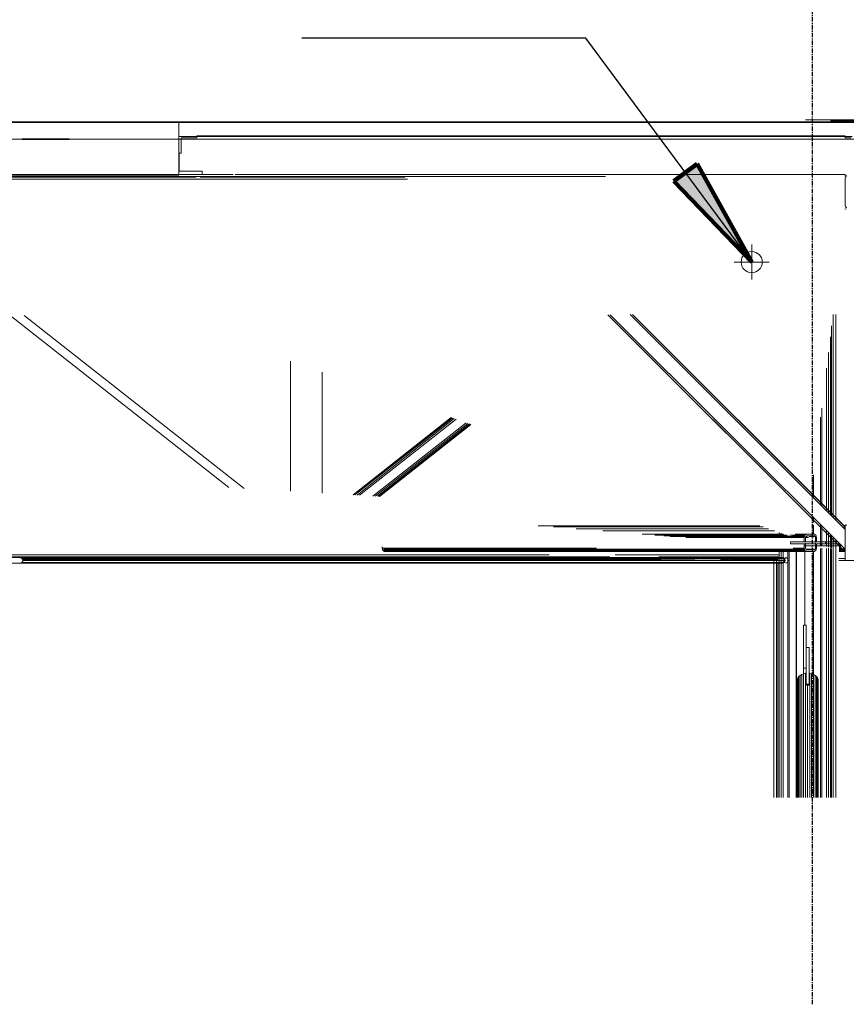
# Model space of a CAD drawing. Header units: millimetres. Extents: x 101535 to 192135, y -3968 to 17259.
# Tile 59 of 92: x 143523 to 145877, y 11535 to 14341. Entities that reach past the tile are written whole.
import ezdxf

# ---------------------------------------------------------------- set-up
doc = ezdxf.new("R2010")
doc.units = ezdxf.units.MM
doc.linetypes.add('IMPORT-Kropki i Kreski _4_', pattern=[1828.8, 914.4, -457.2, 0, -457.2])
doc.linetypes.add('Linia siatki', pattern=[22.225, 12.7, -3.175, 3.175, -3.175])
for name, color, linetype, lineweight in [('2_stropy_K_IR', 7, 'Continuous', 9), ('2_ściany zewnętrzne_ISTN', 7, 'Continuous', 9), ('3_lądowisko_RMS_K_IR', 7, 'Continuous', 9), ('3_oświetlenie_K_IR', 7, 'Continuous', 9), ('4_osie_ISTN', 7, 'Continuous', 9), ('A-GENM', 7, 'Continuous', 18), ('G-ANNO-DIMS', 7, 'Continuous', 30), ('P-PIPE', 7, 'Continuous', 18), ('P-PIPE-CNTR', 7, 'Continuous', 18), ('S-GRID', 7, 'Continuous', 30)]:
    doc.layers.add(name, color=color, linetype=linetype, lineweight=lineweight)
doc.layers.add('3_lądowisko_K_IR', color=7, linetype='Continuous', lineweight=9, true_color=0x999999)
doc.layers.add('rzut płyty_dwg', color=7, linetype='Continuous', lineweight=9, true_color=0x767676)

# ---------------------------------------------------------------- blocks, each defined once
blk = doc.blocks.new('Bezpośredni kształt - IR 026-25_3D1_2025_09_11-304393-Przekrój 5')
at = {"layer": 'A-GENM', "lineweight": 9}
for p, q in [((-18173.3, 14050), (-27587, 14050)), ((-27587, 14050), (-18173.3, 14050)), ((-18172.8, 14050), (-18173.3, 14050)), ((-18173.3, 14050), (-18172.8, 14050)), ((-18161, 14050), (-18172.8, 14050)), ((-18172.8, 14050), (-18161, 14050)), ((-18113.2, 14050), (-18161, 14050)), ((-18161, 14050), (-18161, 14050)), ((-18161, 14050), (-18161, 14050)), ((-18161, 14050), (-18113.2, 14050)), ((-17718.4, 14050), (-18113.2, 14050)), ((-18113.2, 14050), (-17718.4, 14050)), ((-16162.2, 14050), (-17718.4, 14050)), ((-17718.4, 14050), (-16162.2, 14050)), ((-18081.6, 14004), (-18107.2, 14004)), ((-18081.6, 14004), (-18107.2, 14004)), ((-18107.2, 13985.6), (-18107.2, 14003.5)), ((-18107.2, 14003.5), (-18107.2, 13985.6)), ((-18081.6, 14004), (-18063.2, 14004)), ((-18063.2, 14004), (-18081.6, 14004)), ((-18063.2, 14008.8), (-18063.2, 14010)), ((-16590, 14010), (-18063.2, 14010)), ((-16590, 14010), (-18063.2, 14010)), ((-18063.2, 14010), (-18063.2, 14008.8)), ((-18063.2, 14008.8), (-18063.2, 14004)), ((-18063.2, 14008.8), (-18063.2, 14004)), ((-16216.3, 14010), (-16590, 14010)), ((-16216.3, 14010), (-16590, 14010)), ((-16216.3, 14009.6), (-16216.3, 14010)), ((-16216.3, 14009.6), (-16216.3, 14010)), ((-16216.3, 14009.6), (-16216.3, 14009.6)), ((-16216.3, 14009.6), (-16216.3, 14008.2)), ((-16216.3, 14008.2), (-16216.3, 14009.6)), ((-16216.3, 14009.6), (-16216.3, 14009.6)), ((-16216.3, 14007.2), (-16216.3, 14004)), ((-16216.3, 14004), (-16216.3, 14007.2)), ((-16216.3, 14004), (-16199, 14004)), ((-16199, 14004), (-16216.3, 14004)), ((-18107.2, 13985.6), (-18107.2, 13960)), ((-18107.2, 13985.6), (-18107.2, 13960)), ((-18113.2, 13960), (-18110.7, 13960)), ((-18113.2, 13938.7), (-18113.2, 13960)), ((-18110.7, 13960), (-18113.2, 13960)), ((-18113.2, 13960), (-18113.2, 13938.7)), ((-18110.7, 13960), (-18107.2, 13960)), ((-18107.2, 13960), (-18110.7, 13960)), ((-18113.2, 13938.7), (-18113.2, 13925)), ((-18113.2, 13938.7), (-18113.2, 13925)), ((-18113.2, 13924.8), (-18113.2, 13909)), ((-18113.2, 13924.8), (-18113.2, 13909)), ((-18823.1, 13891.6), (-18065, 13891.6)), ((-18823.1, 13891.6), (-18065, 13891.6)), ((-18809.6, 13893.7), (-16898.6, 13893.7)), ((-18809.6, 13893.7), (-16898.6, 13893.7)), ((-18683.5, 13900), (-18350.3, 13900)), ((-18350.3, 13900), (-18683.5, 13900)), ((-18350.3, 13900), (-18047.2, 13900)), ((-18047.2, 13900), (-18350.3, 13900)), ((-18074.8, 13909), (-18113.2, 13909)), ((-18113.2, 13909), (-18074.8, 13909)), ((-18047.2, 13909), (-18074.8, 13909)), ((-18074.8, 13909), (-18047.2, 13909)), ((-18052.8, 13891.6), (-17470.3, 13891.6)), ((-18052.8, 13891.6), (-17470.3, 13891.6)), ((-18047.2, 13901.9), (-18047.2, 13909)), ((-18047.2, 13909), (-18047.2, 13901.9)), ((-18047.2, 13900), (-18047.2, 13901.9)), ((-18047.2, 13901.9), (-18047.2, 13900)), ((-18047.2, 13900), (-17959.7, 13900)), ((-18047.2, 13900), (-17959.7, 13900)), ((-17953.1, 13900), (-16216.3, 13900)), ((-17953.1, 13900), (-16216.3, 13900)), ((-16216.3, 13894), (-16216.3, 13900)), ((-16216.3, 13894), (-16216.3, 13900)), ((-16216.3, 13895), (-16213.4, 13895)), ((-16216.3, 13895), (-16213.4, 13895)), ((-16216.3, 13895), (-16213.4, 13895)), ((-16213.4, 13895), (-16216.3, 13895)), ((-16215.7, 13889.4), (-16216.3, 13888)), ((-16216.3, 13888), (-16215.7, 13889.4)), ((-16215.6, 13889.7), (-16213.8, 13893.9)), ((-16215.6, 13889.7), (-16213.8, 13893.9)), ((-16213.8, 13894), (-16212.8, 13896.5)), ((-16213.8, 13894), (-16212.8, 13896.5)), ((-18855.8, 13886.7), (-17462.3, 13886.7)), ((-18855.8, 13886.7), (-17462.3, 13886.7)), ((-16216.3, 13887.1), (-16216.3, 13888)), ((-16216.3, 13887.1), (-16216.3, 13888)), ((-16216.3, 13887.1), (-16216.3, 13837.5)), ((-16216.3, 13837.5), (-16216.3, 13887.1)), ((-16216.3, 13837.5), (-16216.3, 13837.1)), ((-16216.3, 13837.1), (-16216.3, 13837.5)), ((-16216.3, 13837.1), (-16216.3, 13812)), ((-16216.3, 13812), (-16216.3, 13837.1)), ((-16215.8, 13810.8), (-16216.3, 13812)), ((-16215.8, 13810.8), (-16216.3, 13812)), ((-16215.8, 13810.8), (-16215.8, 13810.8)), ((-16215.8, 13810.8), (-16214.9, 13808.6)), ((-16214.9, 13808.6), (-16215.8, 13810.8)), ((-16215.8, 13810.8), (-16215.8, 13810.8)), ((-16214.9, 13808.6), (-16212.8, 13803.5)), ((-16212.8, 13803.5), (-16214.9, 13808.6)), ((-16216.3, 13801.8), (-16216.3, 13800)), ((-16216.3, 13801.8), (-16216.3, 13800)), ((-18594.7, 13498.3), (-17972, 13007.9)), ((-18594.7, 13498.3), (-17972, 13007.9)), ((-18554.3, 13498.3), (-17928.2, 13005.3)), ((-18554.3, 13498.3), (-17928.2, 13005.3)), ((-16892.1, 13500.2), (-16297.4, 12905.5)), ((-16892.1, 13500.2), (-16297.4, 12905.5)), ((-16892.1, 13500.2), (-16216.3, 12824.4)), ((-16892.1, 13500.2), (-16216.3, 12824.4)), ((-16885.1, 13500.2), (-16216.3, 12831.5)), ((-16216.3, 12888), (-16828.6, 13500.3)), ((-16821.5, 13500.3), (-16216.3, 12895.1)), ((-16821.5, 13500.3), (-16222.1, 12900.9)), ((-16821.5, 13500.3), (-16222.1, 12900.9)), ((-16821.5, 13500.3), (-16216.3, 12895.1)), ((-16250.3, 13501), (-16250.3, 12922.1)), ((-16250.3, 13501), (-16250.3, 12922.1)), ((-16243.2, 13501), (-16243.2, 12914.9)), ((-16243.2, 13501), (-16243.2, 12914.9)), ((-16243.2, 13501), (-16243.2, 12914.9)), ((-16243.2, 13501), (-16243.2, 12914.9)), ((-16254.8, 12926.5), (-16254.8, 13468.3)), ((-16254.8, 13468.3), (-16254.8, 12926.5)), ((-16258.5, 12930.3), (-16258.5, 13437.4)), ((-16258.5, 13437.4), (-16258.5, 12930.3)), ((-16264, 13392.2), (-16264, 12935.7)), ((-16264, 13392.2), (-16264, 12935.7)), ((-17796.2, 13367.9), (-17796.2, 12997.4)), ((-17796.2, 13367.9), (-17796.2, 12997.4)), ((-17706.2, 13336.3), (-17706.2, 12992)), ((-17706.2, 13336.3), (-17706.2, 12992)), ((-16269.4, 13347.8), (-16269.4, 12941.1)), ((-16269.4, 13347.8), (-16269.4, 12941.1)), ((-16283.1, 13234.2), (-16283.1, 12954.9)), ((-16283.1, 13234.2), (-16283.1, 12954.9)), ((-17338.1, 13207.1), (-17617.9, 12986.8)), ((-17338.1, 13207.1), (-17617.9, 12986.8)), ((-17337, 13206.7), (-17616.4, 12986.7)), ((-17337, 13206.7), (-17616.4, 12986.7)), ((-17612.4, 12986.4), (-17334.9, 13204.9)), ((-17334.9, 13204.9), (-17612.4, 12986.4)), ((-17329.4, 13204.1), (-17606.3, 12986.1)), ((-17606.3, 12986.1), (-17329.4, 13204.1)), ((-17324.1, 13202.2), (-17599.1, 12985.6)), ((-17599.1, 12985.6), (-17324.1, 13202.2)), ((-17296.1, 13192.4), (-17561.5, 12983.4)), ((-17561.5, 12983.4), (-17296.1, 13192.4)), ((-17290.8, 13190.5), (-17554.4, 12983)), ((-17554.4, 12983), (-17290.8, 13190.5)), ((-17286.2, 13188.9), (-17548.3, 12982.6)), ((-17548.3, 12982.6), (-17286.2, 13188.9)), ((-17283.2, 13187.8), (-17544.2, 12982.4)), ((-17283.2, 13187.8), (-17544.2, 12982.4)), ((-16286.3, 13208.2), (-16286.3, 12958)), ((-16286.3, 13208.2), (-16286.3, 12958)), ((-17282.2, 13187.5), (-17542.8, 12982.3)), ((-17282.2, 13187.5), (-17542.8, 12982.3)), ((-16307.6, 13032.3), (-16307.6, 12979.9)), ((-16307.6, 13032.3), (-16307.6, 12979.9)), ((-16306.1, 13044.1), (-16306.1, 12977.9)), ((-16306.1, 13044.1), (-16306.1, 12977.9)), ((-16307.6, 12922.8), (-16307.6, 12908.4)), ((-16307.6, 12922.8), (-16307.6, 12908.4)), ((-16306.1, 12921.3), (-16306.1, 12908.4)), ((-16306.1, 12921.3), (-16306.1, 12908.4)), ((-17090.2, 12898.8), (-16459.7, 12898.8)), ((-17090.2, 12898.8), (-16459.7, 12898.8)), ((-17047.1, 12895.3), (-16449.8, 12895.3)), ((-17047.1, 12895.3), (-16449.8, 12895.3)), ((-16982.6, 12890.1), (-16435, 12890.1)), ((-16982.6, 12890.1), (-16435, 12890.1)), ((-16906.5, 12884), (-16417.6, 12884)), ((-16906.5, 12884), (-16417.6, 12884)), ((-16403.8, 12865), (-16403.8, 12879.2)), ((-16403.8, 12879.2), (-16403.8, 12865)), ((-16307.6, 12900), (-16307.6, 12875)), ((-16307.6, 12900), (-16307.6, 12875)), ((-16306.1, 12900), (-16306.1, 12875)), ((-16306.1, 12900), (-16306.1, 12875)), ((-16291.9, 12900), (-16216.3, 12824.4)), ((-16291.9, 12900), (-16216.3, 12824.4)), ((-16286.3, 12900), (-16286.3, 12853)), ((-16286.3, 12900), (-16286.3, 12853)), ((-16283.1, 12898.3), (-16283.1, 12853)), ((-16283.1, 12898.3), (-16283.1, 12853)), ((-16269.4, 12884.6), (-16269.4, 12853)), ((-16269.4, 12884.6), (-16269.4, 12853)), ((-16264, 12879.2), (-16264, 12853)), ((-16264, 12879.2), (-16264, 12853)), ((-16216.3, 12895), (-16223.3, 12895)), ((-16223.3, 12895), (-16216.3, 12895)), ((-16221.2, 12900), (-16216.3, 12895.1)), ((-16221.2, 12900), (-16216.3, 12895.1)), ((-16218.9, 12895), (-16216.3, 12895)), ((-16216.3, 12895), (-16218.9, 12895)), ((-16216.3, 12900), (-16216.3, 12895.8)), ((-16212, 12900), (-16216.3, 12900)), ((-16216.3, 12895.8), (-16216.3, 12900)), ((-16216.3, 12900), (-16212, 12900)), ((-16216.3, 12895.8), (-16216.3, 12892.3)), ((-16216.3, 12892.3), (-16216.3, 12895.8)), ((-16216.3, 12892.3), (-16216.3, 12892.3)), ((-16216.3, 12892.3), (-16216.3, 12892)), ((-16216.3, 12892), (-16216.3, 12892.3)), ((-16216.3, 12892.3), (-16216.3, 12892.3)), ((-16216.3, 12892), (-16216.3, 12891.7)), ((-16216.3, 12891.7), (-16216.3, 12892)), ((-16216.3, 12891.7), (-16216.3, 12879.7)), ((-16216.3, 12879.7), (-16216.3, 12891.7)), ((-16216.3, 12877.5), (-16216.3, 12879.7)), ((-16216.3, 12877.5), (-16216.3, 12879.7)), ((-16392, 12875), (-16794.6, 12875)), ((-16392, 12875), (-16794.6, 12875)), ((-16794.6, 12875), (-16392, 12875)), ((-16794.6, 12875), (-16392, 12875)), ((-16383.6, 12872.1), (-16758.2, 12872.1)), ((-16758.2, 12872.1), (-16383.6, 12872.1)), ((-16758.2, 12872.1), (-16383.6, 12872.1)), ((-16383.6, 12872.1), (-16758.2, 12872.1)), ((-16377.7, 12870), (-16732.5, 12870)), ((-16377.7, 12870), (-16732.5, 12870)), ((-16732.5, 12870), (-16377.7, 12870)), ((-16732.5, 12870), (-16377.7, 12870)), ((-16331.8, 12868.5), (-16714.3, 12868.5)), ((-16714.3, 12868.5), (-16331.8, 12868.5)), ((-16373.5, 12868.5), (-16714.3, 12868.5)), ((-16714.3, 12868.5), (-16373.5, 12868.5)), ((-16670.3, 12865), (-16332.8, 12865)), ((-16332.8, 12865), (-16670.3, 12865)), ((-16398.4, 12877.3), (-16398.4, 12865)), ((-16398.4, 12865), (-16398.4, 12877.3)), ((-16393, 12865), (-16393, 12875.4)), ((-16393, 12875.4), (-16393, 12865)), ((-16379.3, 12870.5), (-16379.3, 12865)), ((-16379.3, 12870.5), (-16379.3, 12865)), ((-16376.1, 12865), (-16376.1, 12869.4)), ((-16376.1, 12869.4), (-16376.1, 12865)), ((-16373.4, 12872.1), (-16330.8, 12872.1)), ((-16330.8, 12872.1), (-16373.4, 12872.1)), ((-16371.7, 12853), (-16371.7, 12847)), ((-16272.7, 12853), (-16371.7, 12853)), ((-16371.7, 12847), (-16371.7, 12853)), ((-16371.7, 12853), (-16272.7, 12853)), ((-16331.4, 12870), (-16366.6, 12870)), ((-16366.6, 12870), (-16331.4, 12870)), ((-16325.8, 12875), (-16358.9, 12875)), ((-16358.9, 12875), (-16325.8, 12875)), ((-16330.8, 12872.1), (-16332.8, 12865)), ((-16332.8, 12865), (-16330.8, 12872.1)), ((-16332.8, 12865), (-16332.8, 12853)), ((-16332.8, 12865), (-16332.8, 12853)), ((-16325.8, 12875), (-16330.8, 12872.1)), ((-16330.8, 12872.1), (-16325.8, 12875)), ((-16328.3, 12868.5), (-16329.3, 12865)), ((-16328.3, 12868.5), (-16329.3, 12865)), ((-16329.3, 12865), (-16329.3, 12853)), ((-16329.3, 12853), (-16329.3, 12865)), ((-16325.8, 12870), (-16328.3, 12868.5)), ((-16325.8, 12870), (-16328.3, 12868.5)), ((-16327.8, 12865), (-16320.4, 12865)), ((-16327.8, 12865), (-16320.4, 12865)), ((-16327.8, 12865), (-16320.4, 12865)), ((-16320.4, 12865), (-16327.8, 12865)), ((-16324.2, 12868.5), (-16327.4, 12868.5)), ((-16327.4, 12868.5), (-16324.2, 12868.5)), ((-16304.5, 12875), (-16325.8, 12875)), ((-16325.8, 12875), (-16304.5, 12875)), ((-16304.5, 12870), (-16325.8, 12870)), ((-16304.5, 12870), (-16325.8, 12870)), ((-16302, 12868.5), (-16318.5, 12868.5)), ((-16318.5, 12868.5), (-16302, 12868.5)), ((-16307.6, 12870), (-16307.6, 12866.3)), ((-16307.6, 12870), (-16307.6, 12866.3)), ((-16306.1, 12870), (-16306.1, 12866)), ((-16306.1, 12870), (-16306.1, 12866)), ((-16299.5, 12872.1), (-16304.5, 12875)), ((-16304.5, 12875), (-16299.5, 12872.1)), ((-16302, 12868.5), (-16304.5, 12870)), ((-16302, 12868.5), (-16304.5, 12870)), ((-16301, 12865), (-16302, 12868.5)), ((-16301, 12865), (-16302, 12868.5)), ((-16301, 12865), (-16301, 12853)), ((-16301, 12853), (-16301, 12865)), ((-16297.5, 12865), (-16299.5, 12872.1)), ((-16299.5, 12872.1), (-16297.5, 12865)), ((-16297.5, 12865), (-16297.5, 12853)), ((-16297.5, 12853), (-16297.5, 12865)), ((-16272.7, 12853), (-16237.8, 12853)), ((-16272.7, 12853), (-16272.7, 12847)), ((-16272.7, 12853), (-16237.8, 12853)), ((-16272.7, 12853), (-16272.7, 12847)), ((-16269.4, 12851.3), (-16269.4, 12839.2)), ((-16269.4, 12851.3), (-16269.4, 12839.2)), ((-16264, 12851.5), (-16264, 12837.8)), ((-16264, 12851.5), (-16264, 12837.8)), ((-16258.5, 12853), (-16258.5, 12873.7)), ((-16258.5, 12873.7), (-16258.5, 12853)), ((-16258.5, 12836.5), (-16258.5, 12851.8)), ((-16258.5, 12851.8), (-16258.5, 12836.5)), ((-16254.8, 12853), (-16254.8, 12870)), ((-16254.8, 12870), (-16254.8, 12853)), ((-16254.8, 12835.5), (-16254.8, 12851.9)), ((-16254.8, 12851.9), (-16254.8, 12835.5)), ((-16250.3, 12865.5), (-16250.3, 12853)), ((-16250.3, 12865.5), (-16250.3, 12853)), ((-16250.3, 12852.1), (-16250.3, 12124.7)), ((-16250.3, 12852.1), (-16250.3, 12124.7)), ((-16243.2, 12858.4), (-16243.2, 12853)), ((-16243.2, 12858.4), (-16243.2, 12853)), ((-16243.2, 12858.4), (-16243.2, 12853)), ((-16243.2, 12858.4), (-16243.2, 12853)), ((-16243.2, 12852.4), (-16243.2, 12124.7)), ((-16243.2, 12852.4), (-16243.2, 12124.7)), ((-16243.2, 12852.4), (-16243.2, 12496.4)), ((-16243.2, 12852.4), (-16243.2, 12496.4)), ((-16216.3, 12875.4), (-16216.3, 12877.5)), ((-16216.3, 12875.4), (-16216.3, 12877.5)), ((-16216.3, 12875.4), (-16216.3, 12830.5)), ((-16216.3, 12830.5), (-16216.3, 12875.4)), ((-17534.9, 12835), (-17534.9, 12838.5)), ((-17534.9, 12835), (-17534.9, 12838.5)), ((-16924.6, 12835), (-17534.9, 12835)), ((-17534.9, 12835), (-16924.6, 12835)), ((-17534.9, 12835), (-17532.8, 12827.9)), ((-17532.8, 12827.9), (-17534.9, 12835)), ((-16330.8, 12827.9), (-17532.8, 12827.9)), ((-17532.8, 12827.9), (-16330.8, 12827.9)), ((-17532.8, 12827.9), (-17527.8, 12825)), ((-17527.8, 12825), (-17532.8, 12827.9)), ((-17530.3, 12831.5), (-17531.4, 12835)), ((-17531.4, 12835), (-17530.3, 12831.5)), ((-16331.8, 12831.5), (-17530.3, 12831.5)), ((-17527.8, 12830), (-17530.3, 12831.5)), ((-17530.3, 12831.5), (-16331.8, 12831.5)), ((-17527.8, 12830), (-17530.3, 12831.5)), ((-16331.4, 12830), (-17527.8, 12830)), ((-17506.6, 12830), (-17527.8, 12830)), ((-17527.8, 12830), (-16331.4, 12830)), ((-17527.8, 12830), (-17506.6, 12830)), ((-16325.8, 12825), (-17527.8, 12825)), ((-17527.8, 12825), (-16325.8, 12825)), ((-17527.8, 12825), (-17506.6, 12825)), ((-17527.8, 12825), (-17506.6, 12825)), ((-17504.1, 12831.5), (-17506.6, 12830)), ((-17506.6, 12830), (-17504.1, 12831.5)), ((-16331.4, 12830), (-17506.6, 12830)), ((-17506.6, 12830), (-16331.4, 12830)), ((-17506.6, 12825), (-17501.6, 12827.9)), ((-17506.6, 12825), (-17501.6, 12827.9)), ((-16325.8, 12825), (-17506.6, 12825)), ((-17506.6, 12825), (-16325.8, 12825)), ((-17503.1, 12835), (-17504.1, 12831.5)), ((-17504.1, 12831.5), (-17503.1, 12835)), ((-16331.8, 12831.5), (-17504.1, 12831.5)), ((-17504.1, 12831.5), (-16331.8, 12831.5)), ((-17501.6, 12827.9), (-17499.6, 12835)), ((-17501.6, 12827.9), (-17499.6, 12835)), ((-16330.8, 12827.9), (-17501.6, 12827.9)), ((-17501.6, 12827.9), (-16330.8, 12827.9)), ((-16403.8, 12816), (-16403.8, 12832)), ((-16403.8, 12832), (-16403.8, 12816)), ((-16398.4, 12832), (-16398.4, 12803.6)), ((-16398.4, 12803.6), (-16398.4, 12832)), ((-16393, 12794.9), (-16393, 12832)), ((-16393, 12832), (-16393, 12794.9)), ((-16379.3, 12831.9), (-16379.3, 12124.7)), ((-16379.3, 12831.9), (-16379.3, 12124.7)), ((-16376.1, 12124.7), (-16376.1, 12831.9)), ((-16376.1, 12831.9), (-16376.1, 12124.7)), ((-16368.2, 12847), (-16371.7, 12847)), ((-16368.2, 12847), (-16371.7, 12847)), ((-16371.7, 12847), (-16329.3, 12847)), ((-16371.7, 12847), (-16329.3, 12847)), ((-16368.2, 12847), (-16332.8, 12847)), ((-16368.2, 12847), (-16332.8, 12847)), ((-16332.8, 12835), (-16364.7, 12835)), ((-16364.7, 12835), (-16332.8, 12835)), ((-16356.2, 12831.8), (-16356.2, 12124.7)), ((-16356.2, 12124.7), (-16356.2, 12831.8)), ((-16354.8, 12831.8), (-16354.8, 12124.7)), ((-16354.8, 12831.8), (-16354.8, 12124.7)), ((-16332.8, 12835), (-16332.8, 12847)), ((-16329.3, 12847), (-16332.8, 12847)), ((-16332.8, 12835), (-16332.8, 12847)), ((-16332.8, 12847), (-16329.3, 12847)), ((-16332.8, 12847), (-16332.8, 12841)), ((-16332.8, 12847), (-16329.3, 12847)), ((-16231.8, 12847), (-16332.8, 12847)), ((-16332.8, 12847), (-16329.3, 12847)), ((-16332.8, 12841), (-16332.8, 12847)), ((-16332.8, 12847), (-16231.8, 12847)), ((-16332.8, 12841), (-16283.3, 12841)), ((-16332.8, 12841), (-16225.8, 12841)), ((-16332.8, 12841), (-16283.3, 12841)), ((-16332.8, 12841), (-16225.8, 12841)), ((-16330.8, 12827.9), (-16332.8, 12835)), ((-16330.8, 12827.9), (-16332.8, 12835)), ((-16331.2, 12829.4), (-16331.2, 12615.1)), ((-16331.2, 12829.4), (-16331.2, 12615.1)), ((-16331.2, 12615.1), (-16331.2, 12829.4)), ((-16331.2, 12829.4), (-16331.2, 12615.1)), ((-16325.8, 12825), (-16330.8, 12827.9)), ((-16325.8, 12825), (-16330.8, 12827.9)), ((-16329.3, 12847), (-16329.3, 12849.4)), ((-16329.3, 12849.4), (-16329.3, 12847)), ((-16329.3, 12835), (-16329.3, 12847)), ((-16329.3, 12847), (-16301, 12847)), ((-16329.3, 12847), (-16286.9, 12847)), ((-16329.3, 12847), (-16301, 12847)), ((-16329.3, 12835), (-16329.3, 12847)), ((-16329.3, 12847), (-16272.7, 12847)), ((-16329.3, 12847), (-16286.9, 12847)), ((-16272.7, 12847), (-16329.3, 12847)), ((-16328.3, 12831.5), (-16329.3, 12835)), ((-16329.3, 12835), (-16328.3, 12831.5)), ((-16325.8, 12830), (-16328.3, 12831.5)), ((-16328.3, 12831.5), (-16325.8, 12830)), ((-16304.2, 12831.5), (-16326.8, 12831.5)), ((-16326.8, 12831.5), (-16304.2, 12831.5)), ((-16304.5, 12830), (-16325.8, 12830)), ((-16325.8, 12830), (-16304.5, 12830)), ((-16304.5, 12825), (-16325.8, 12825)), ((-16304.5, 12825), (-16325.8, 12825)), ((-16307.6, 12831.5), (-16307.6, 12830)), ((-16307.6, 12831.5), (-16307.6, 12830)), ((-16307.6, 12825), (-16307.6, 12475.4)), ((-16307.6, 12825), (-16307.6, 12475.4)), ((-16306.1, 12831.5), (-16306.1, 12830)), ((-16306.1, 12831.5), (-16306.1, 12830)), ((-16306.1, 12825), (-16306.1, 12474.8)), ((-16306.1, 12825), (-16306.1, 12474.8)), ((-16302, 12831.5), (-16304.5, 12830)), ((-16304.5, 12830), (-16302, 12831.5)), ((-16299.5, 12827.9), (-16304.5, 12825)), ((-16299.5, 12827.9), (-16304.5, 12825)), ((-16301, 12835), (-16302, 12831.5)), ((-16302, 12831.5), (-16301, 12835)), ((-16301, 12849.9), (-16301, 12847)), ((-16301, 12847), (-16301, 12849.9)), ((-16301, 12835), (-16301, 12847)), ((-16297.5, 12847), (-16301, 12847)), ((-16297.5, 12847), (-16301, 12847)), ((-16301, 12835), (-16301, 12847)), ((-16297.5, 12835), (-16299.5, 12827.9)), ((-16297.5, 12835), (-16299.5, 12827.9)), ((-16297.5, 12835), (-16297.5, 12847)), ((-16297.5, 12835), (-16297.5, 12847)), ((-16286.9, 12847), (-16297.5, 12847)), ((-16297.5, 12847), (-16286.9, 12847)), ((-16286.9, 12847), (-16231.8, 12847)), ((-16286.9, 12847), (-16283.3, 12847)), ((-16231.8, 12847), (-16286.9, 12847)), ((-16286.9, 12847), (-16283.3, 12847)), ((-16286.3, 12850.6), (-16286.3, 12843.3)), ((-16286.3, 12850.6), (-16286.3, 12843.3)), ((-16286.3, 12834.3), (-16286.3, 12124.7)), ((-16286.3, 12834.3), (-16286.3, 12124.7)), ((-16283.3, 12841), (-16283.3, 12847)), ((-16283.3, 12847), (-16231.8, 12847)), ((-16231.8, 12847), (-16283.3, 12847)), ((-16283.3, 12847), (-16283.3, 12841)), ((-16225.8, 12841), (-16283.3, 12841)), ((-16283.3, 12841), (-16225.8, 12841)), ((-16283.1, 12850.7), (-16283.1, 12842.6)), ((-16283.1, 12850.7), (-16283.1, 12842.6)), ((-16283.1, 12834.5), (-16283.1, 12124.7)), ((-16283.1, 12834.5), (-16283.1, 12124.7)), ((-16272.7, 12847), (-16231.8, 12847)), ((-16231.8, 12847), (-16272.7, 12847)), ((-16269.4, 12834.3), (-16269.4, 12124.7)), ((-16269.4, 12834.3), (-16269.4, 12124.7)), ((-16264, 12834.5), (-16264, 12124.7)), ((-16264, 12834.5), (-16264, 12124.7)), ((-16258.5, 12124.7), (-16258.5, 12834.2)), ((-16258.5, 12834.2), (-16258.5, 12124.7)), ((-16254.8, 12124.7), (-16254.8, 12834)), ((-16254.8, 12834), (-16254.8, 12124.7)), ((-16233.6, 12829), (-16216.3, 12829)), ((-16233.6, 12829), (-16231.7, 12829)), ((-16233.6, 12829), (-16231.7, 12829)), ((-16216.3, 12829), (-16233.6, 12829)), ((-16233.6, 12827.3), (-16216.3, 12827.3)), ((-16233.6, 12827.3), (-16216.3, 12827.3)), ((-16233.6, 12825.6), (-16216.3, 12825.6)), ((-16233.6, 12825.6), (-16216.3, 12825.6)), ((-16233.6, 12825), (-16231.7, 12825)), ((-16233.6, 12825), (-16216.3, 12825)), ((-16231.7, 12825), (-16233.6, 12825)), ((-16233.6, 12825), (-16216.3, 12825)), ((-16233.5, 12833), (-16217.8, 12833)), ((-16233.5, 12833), (-16217.8, 12833)), ((-16233.5, 12833), (-16217.8, 12833)), ((-16233.5, 12833), (-16217.8, 12833)), ((-16233.5, 12831.5), (-16216.3, 12831.5)), ((-16233.5, 12831.5), (-16216.3, 12831.5)), ((-16233.5, 12830.2), (-16216.3, 12830.2)), ((-16233.5, 12830.2), (-16216.3, 12830.2)), ((-16233.5, 12829.9), (-16216.3, 12829.9)), ((-16233.5, 12829.9), (-16216.3, 12829.9)), ((-16233.5, 12829.3), (-16216.3, 12829.3)), ((-16233.5, 12829.3), (-16216.3, 12829.3)), ((-16233.3, 12825.6), (-16231.7, 12825)), ((-16233.3, 12825.6), (-16231.7, 12825)), ((-16232.2, 12847.4), (-16232.2, 12833)), ((-16232.2, 12833), (-16232.2, 12847.4)), ((-16232.2, 12833), (-16232, 12830.9)), ((-16232, 12830.9), (-16232.2, 12833)), ((-16231.7, 12825), (-16229.6, 12825)), ((-16229.6, 12825), (-16231.7, 12825)), ((-16230.1, 12833), (-16230.1, 12844.8)), ((-16230.1, 12844.8), (-16230.1, 12833)), ((-16230.1, 12833), (-16230, 12831.5)), ((-16230.1, 12833), (-16230, 12831.5)), ((-16230, 12831.5), (-16216.3, 12831.5)), ((-16230, 12831.5), (-16216.3, 12831.5)), ((-16229.6, 12825), (-16229.6, 12829)), ((-16229.6, 12829), (-16229.6, 12829)), ((-16229.6, 12829), (-16216.3, 12829)), ((-16229.6, 12829), (-16229.6, 12825)), ((-16229.6, 12829), (-16229.6, 12829)), ((-16229.6, 12829), (-16229.6, 12825)), ((-16216.3, 12829), (-16229.6, 12829)), ((-16229.6, 12829), (-16229.6, 12825)), ((-16221.4, 12825.6), (-16229.6, 12825.6)), ((-16228, 12825), (-16229.6, 12825.6)), ((-16221.4, 12825.6), (-16229.6, 12825.6)), ((-16229.6, 12825.6), (-16228, 12825)), ((-16229.6, 12825), (-16229.6, 12825)), ((-16229.6, 12825), (-16229.6, 12825)), ((-16229.6, 12825), (-16216.3, 12825)), ((-16229.6, 12825), (-16216.3, 12825)), ((-16229.4, 12833), (-16217.8, 12833)), ((-16229.4, 12833), (-16217.8, 12833)), ((-16216.3, 12825), (-16228, 12825)), ((-16228, 12825), (-16216.3, 12825)), ((-16216.3, 12825), (-16228, 12825)), ((-16216.3, 12825), (-16228, 12825)), ((-16226.1, 12830.2), (-16216.3, 12830.2)), ((-16226.1, 12830.2), (-16216.3, 12830.2)), ((-16218.8, 12829.3), (-16216.3, 12829.3)), ((-16218.8, 12829.3), (-16216.3, 12829.3)), ((-16216.3, 12830.5), (-16216.3, 12821.1)), ((-16216.3, 12821.1), (-16216.3, 12830.5)), ((-17059, 12816), (-18970.2, 12816)), ((-18970.2, 12816), (-17059, 12816)), ((-18970.2, 12809.9), (-16886.9, 12809.9)), ((-18970.2, 12809.9), (-16886.9, 12809.9)), ((-16393.4, 12808), (-18970.2, 12808)), ((-16393.4, 12808), (-18970.2, 12808)), ((-18561.9, 12806), (-18568.6, 12808)), ((-18568.6, 12808), (-18561.9, 12806)), ((-18560.6, 12805.7), (-18562, 12805.7)), ((-18562, 12805.7), (-18560.6, 12805.7)), ((-16389.2, 12805.7), (-18562, 12805.7)), ((-16389.2, 12805.7), (-18562, 12805.7)), ((-16397.7, 12805.7), (-18562, 12805.7)), ((-16397.7, 12805.7), (-18562, 12805.7)), ((-18561.9, 12806), (-18560.6, 12805.7)), ((-18561.9, 12806), (-18560.6, 12805.7)), ((-18560.8, 12804.7), (-16741.6, 12804.7)), ((-18560.8, 12804.7), (-16741.6, 12804.7)), ((-18557.9, 12800.9), (-18560.6, 12805.7)), ((-18560.6, 12805.7), (-18557.9, 12800.9)), ((-18560.1, 12795.3), (-18560.6, 12794.3)), ((-18560.1, 12795.3), (-18560.6, 12794.3)), ((-18560.1, 12795.3), (-18557.3, 12800)), ((-18557.3, 12800), (-18560.1, 12795.3)), ((-18558.2, 12800), (-16609.3, 12800)), ((-16387.4, 12800), (-18558.2, 12800)), ((-16399.2, 12800), (-18558.2, 12800)), ((-16399.2, 12800), (-18558.2, 12800)), ((-16387.4, 12800), (-18558.2, 12800)), ((-16609.3, 12800), (-18558.2, 12800)), ((-18558.1, 12801.2), (-16643.5, 12801.2)), ((-18558.1, 12801.2), (-16643.5, 12801.2)), ((-18557.9, 12800.9), (-18557.3, 12800)), ((-18557.9, 12800.9), (-18557.3, 12800)), ((-16403.8, 12816), (-16871.1, 12816)), ((-16871.1, 12816), (-16403.8, 12816)), ((-16746.9, 12809.9), (-16404.6, 12809.9)), ((-16746.9, 12809.9), (-16404.6, 12809.9)), ((-16641.7, 12804.7), (-16629.8, 12804.7)), ((-16641.7, 12804.7), (-16629.8, 12804.7)), ((-16628.5, 12804.7), (-16407, 12804.7)), ((-16628.5, 12804.7), (-16407, 12804.7)), ((-16571.4, 12801.2), (-16547.3, 12801.2)), ((-16571.4, 12801.2), (-16547.3, 12801.2)), ((-16546.7, 12800), (-16518.8, 12800)), ((-16518.8, 12800), (-16546.7, 12800)), ((-16545.3, 12801.2), (-16410.4, 12801.2)), ((-16545.3, 12801.2), (-16410.4, 12801.2)), ((-16516.1, 12800), (-16414.3, 12800)), ((-16414.3, 12800), (-16516.1, 12800)), ((-16419.2, 12800), (-16419.2, 12796.1)), ((-16419.2, 12796.1), (-16419.2, 12800)), ((-16414.2, 12800.1), (-16410.4, 12801.2)), ((-16414.2, 12800.1), (-16410.4, 12801.2)), ((-16412.1, 12799.8), (-16412.1, 12795.7)), ((-16412.1, 12795.7), (-16412.1, 12799.8)), ((-16412.1, 12795.6), (-16412.1, 12794.2)), ((-16412.1, 12794.2), (-16412.1, 12795.6)), ((-16410.4, 12801.2), (-16407, 12804.7)), ((-16410.4, 12801.2), (-16407, 12804.7)), ((-16407, 12804.7), (-16404.6, 12809.9)), ((-16404.6, 12809.9), (-16407, 12804.7)), ((-16404.6, 12809.9), (-16403.8, 12816)), ((-16403.8, 12816), (-16404.6, 12809.9)), ((-16403.9, 12816), (-16403.9, 12795.3)), ((-16403.9, 12795.3), (-16403.9, 12816)), ((-16399.2, 12800), (-16398.4, 12803.6)), ((-16399.2, 12800), (-16398.4, 12803.6)), ((-16398.4, 12796.4), (-16399.2, 12800)), ((-16399.2, 12800), (-16398.4, 12796.4)), ((-16398.4, 12803.6), (-16397.7, 12805.7)), ((-16397.7, 12805.7), (-16398.4, 12803.6)), ((-16397.7, 12794.3), (-16398.4, 12796.4)), ((-16398.4, 12124.7), (-16398.4, 12796.4)), ((-16398.4, 12796.4), (-16397.7, 12794.3)), ((-16398.4, 12796.4), (-16398.4, 12124.7)), ((-16397.7, 12805.7), (-16393.4, 12808)), ((-16397.7, 12805.7), (-16393.4, 12808)), ((-16393.4, 12808), (-16389.2, 12805.7)), ((-16389.2, 12805.7), (-16393.4, 12808)), ((-16390.1, 12800), (-16388.5, 12805.7)), ((-16388.5, 12805.7), (-16390.1, 12800)), ((-16388.6, 12794.7), (-16390.1, 12800)), ((-16390.1, 12800), (-16388.6, 12794.7)), ((-16389.2, 12805.7), (-16387.4, 12800)), ((-16387.4, 12800), (-16389.2, 12805.7)), ((-16387.4, 12800), (-16389.2, 12794.3)), ((-16387.4, 12800), (-16389.2, 12794.3)), ((-16388.5, 12805.7), (-16384.5, 12808)), ((-16384.5, 12808), (-16388.5, 12805.7)), ((-16384.5, 12808), (-16380.5, 12805.7)), ((-16380.5, 12805.7), (-16384.5, 12808)), ((-16380.5, 12805.7), (-16378.8, 12800)), ((-16378.8, 12800), (-16380.5, 12805.7)), ((-16378.8, 12800), (-16380.5, 12794.3)), ((-16378.8, 12800), (-16380.5, 12794.3)), ((-16234.1, 12800), (-16216.3, 12800)), ((-16234.1, 12800), (-16216.3, 12800)), ((-16216.3, 12805), (-16234, 12805)), ((-16234, 12805), (-16216.3, 12805)), ((-16218.9, 12805), (-16216.3, 12805)), ((-16216.3, 12805), (-16218.9, 12805)), ((-16216.3, 12821.1), (-16216.3, 12820.7)), ((-16216.3, 12820.7), (-16216.3, 12821.1)), ((-16216.3, 12820.7), (-16216.3, 12800)), ((-16216.3, 12800), (-16216.3, 12820.7)), ((-16216.3, 12800), (-16164.5, 12800)), ((-16164.5, 12800), (-16216.3, 12800)), ((-18567.2, 12792.4), (-19021.2, 12792)), ((-16393.4, 12792), (-19021.2, 12792)), ((-16393.4, 12792), (-19021.2, 12792)), ((-18567.2, 12792.4), (-18560.6, 12794.3)), ((-18560.6, 12794.3), (-18567.2, 12792.4)), ((-18560.6, 12794.3), (-18562.5, 12794.3)), ((-18562.5, 12794.3), (-18560.6, 12794.3)), ((-18562.5, 12794.3), (-16397.7, 12794.3)), ((-16397.7, 12794.3), (-18562.5, 12794.3)), ((-16389.2, 12794.3), (-18562.5, 12794.3)), ((-16389.2, 12794.3), (-18562.5, 12794.3)), ((-16419.2, 12793.2), (-16419.2, 12124.7)), ((-16419.2, 12124.7), (-16419.2, 12793.2)), ((-16419.2, 12793.2), (-16419.2, 12124.7)), ((-16419.2, 12124.7), (-16419.2, 12793.2)), ((-16412.1, 12793), (-16412.1, 12124.7)), ((-16412.1, 12124.7), (-16412.1, 12793)), ((-16412.1, 12793), (-16412.1, 12124.7)), ((-16412.1, 12124.7), (-16412.1, 12793)), ((-16407.6, 12124.7), (-16407.6, 12792.8)), ((-16407.6, 12792.8), (-16407.6, 12124.7)), ((-16403.9, 12792.7), (-16403.9, 12124.7)), ((-16403.9, 12124.7), (-16403.9, 12792.7)), ((-16393.4, 12792), (-16397.7, 12794.3)), ((-16397.7, 12794.3), (-16393.4, 12792)), ((-16393.4, 12792), (-16389.2, 12794.3)), ((-16393.4, 12792), (-16389.2, 12794.3)), ((-16393, 12792.9), (-16393, 12794.8)), ((-16393, 12794.8), (-16393, 12792.9)), ((-16393, 12124.7), (-16393, 12792.3)), ((-16393, 12792.3), (-16393, 12124.7)), ((-16384.5, 12792), (-16388.5, 12794.3)), ((-16384.5, 12792), (-16388.5, 12794.3)), ((-16380.5, 12794.3), (-16384.5, 12792)), ((-16380.5, 12794.3), (-16384.5, 12792)), ((-16331.2, 12615.1), (-16335.2, 12615.1)), ((-16335.2, 12615.1), (-16335.2, 12492.8)), ((-16331.2, 12615.1), (-16327.2, 12615.1)), ((-16327.2, 12615.1), (-16327.2, 12492.8)), ((-16327.2, 12551.6), (-16319.2, 12551.6)), ((-16319.2, 12551.6), (-16319.2, 12447.6)), ((-16327.2, 12492.8), (-16335.2, 12492.8)), ((-16335.2, 12492.8), (-16335.2, 12476.8)), ((-16327.2, 12492.8), (-16327.2, 12489.2)), ((-16327.2, 12489.2), (-16327.2, 12447.6)), ((-16352.8, 12461.2), (-16353.3, 12456.9)), ((-16351, 12465.2), (-16352.8, 12461.2)), ((-16352.8, 12461.2), (-16352.8, 12124.7)), ((-16348.3, 12469), (-16351, 12465.2)), ((-16351, 12465.2), (-16351, 12124.7)), ((-16344.5, 12472.3), (-16348.3, 12469)), ((-16348.3, 12469), (-16348.3, 12124.7)), ((-16339.9, 12475), (-16344.5, 12472.3)), ((-16344.5, 12472.3), (-16344.5, 12124.7)), ((-16334.7, 12477), (-16339.9, 12475)), ((-16339.9, 12475), (-16339.9, 12124.7)), ((-16329.1, 12478.2), (-16334.7, 12477)), ((-16334.7, 12477), (-16334.7, 12124.7)), ((-16327.2, 12478.4), (-16329.1, 12478.2)), ((-16329.1, 12478.2), (-16329.1, 12124.7)), ((-16319.2, 12478.4), (-16317.3, 12478.2)), ((-16317.3, 12478.2), (-16311.7, 12477)), ((-16317.3, 12478.2), (-16317.3, 12124.7)), ((-16311.7, 12477), (-16306.4, 12475)), ((-16311.7, 12477), (-16311.7, 12124.7)), ((-16306.4, 12475), (-16301.9, 12472.3)), ((-16306.4, 12475), (-16306.4, 12124.7)), ((-16301.9, 12472.3), (-16298.1, 12469)), ((-16301.9, 12472.3), (-16301.9, 12124.7)), ((-16298.1, 12469), (-16295.3, 12465.2)), ((-16298.1, 12469), (-16298.1, 12124.7)), ((-16295.3, 12465.2), (-16293.6, 12461.2)), ((-16295.3, 12465.2), (-16295.3, 12124.7)), ((-16293, 12456.9), (-16293.6, 12461.2)), ((-16293.6, 12461.2), (-16293.6, 12124.7)), ((-16353.3, 12124.7), (-16353.3, 12456.9)), ((-16319.2, 12447.6), (-16327.2, 12447.6)), ((-16327.2, 12447.6), (-16327.2, 12444)), ((-16327.2, 12444), (-16323.2, 12444)), ((-16323.2, 12444), (-16323.2, 12124.7)), ((-16323.2, 12444), (-16319.2, 12444)), ((-16319.2, 12447.6), (-16319.2, 12444)), ((-16293, 12456.9), (-16293, 12124.7)), ((-16243.2, 12281.8), (-16243.2, 12124.7)), ((-16243.2, 12281.8), (-16243.2, 12124.7))]:
    blk.add_line(p, q, dxfattribs=at)
blk = doc.blocks.new('Bezpośredni kształt - CONCRETE_SLAB-304394-Przekrój 5')
blk.add_blockref('Bezpośredni kształt - IR 026-25_3D1_2025_09_11-304393-Przekrój 5', (0, 0))
blk = doc.blocks.new('Bezpośredni kształt - P2-305355-Przekrój 5')
at = {"layer": 'A-GENM', "lineweight": 9}
for p, q in [((-18113.7, 14048), (-18113.7, 14008)), ((-16156.8, 14048), (-18113.7, 14048)), ((-18113.7, 14008), (-16196.8, 14008))]:
    blk.add_line(p, q, dxfattribs=at)
blk = doc.blocks.new('Bezpośredni kształt - Ściana-34-305614-Przekrój 5')
at = {"layer": 'A-GENM', "lineweight": 9}
for p, q in [((-16156.7, 14053), (-16256.7, 14053)), ((-16256.7, 14053), (-16256.7, 14048)), ((-16256.7, 14048), (-16156.7, 14048)), ((-16156.7, 14048), (-16156.7, 14053))]:
    blk.add_line(p, q, dxfattribs=at)
blk = doc.blocks.new('Bezpośredni kształt - CONCRETE_SLAB-305723-Przekrój 5')
at = {"layer": 'A-GENM', "lineweight": 9}
for p, q in [((-18113.7, 14048), (-37258.5, 14048)), ((-18113.7, 13925), (-18113.7, 14048)), ((-18113.7, 13898), (-18113.7, 13924.7)), ((-18729.6, 13898), (-18113.7, 13898))]:
    blk.add_line(p, q, dxfattribs=at)
blk = doc.blocks.new('Bezpośredni kształt - Ściana-33-305816-Przekrój 5')
at = {"layer": 'A-GENM', "lineweight": 9}
for p, q in [((-16243.4, 14055), (-16329.1, 14055)), ((-16156.8, 14055), (-16243.4, 14055)), ((-16243.4, 14055), (-16243.4, 14053)), ((-16156.8, 14055), (-16156.8, 14053))]:
    blk.add_line(p, q, dxfattribs=at)
blk = doc.blocks.new('IR 026-25_3D1_2025_09_11_ifc-2-Przekrój 5')
at = {"layer": 'A-GENM', "lineweight": 9}
for name in ['Bezpośredni kształt - CONCRETE_SLAB-304394-Przekrój 5', 'Bezpośredni kształt - P2-305355-Przekrój 5', 'Bezpośredni kształt - CONCRETE_SLAB-305723-Przekrój 5', 'Bezpośredni kształt - Ściana-33-305816-Przekrój 5', 'Bezpośredni kształt - Ściana-34-305614-Przekrój 5']:
    blk.add_blockref(name, (0, 0), dxfattribs=at)
blk = doc.blocks.new('rzut płyty_dwg-2316949-Przekrój 5')
at = {"layer": '2_stropy_K_IR', "color": 251, "true_color": 0x666666}
blk.add_line((-18097.9, 14000), (-18097.9, 14000), dxfattribs=at)
at = {"layer": '2_stropy_K_IR', "flags": 128}
for points in [[(-38528.4, 14000), (-35796, 14000), (-31053.8, 14000), (-25577.8, 14000), (-20835.8, 14000), (-18097.9, 14000), (-18097.9, 14000)], [(-16141, 14000), (-19403.1, 14000), (-25053.6, 14000), (-25609.1, 14000), (-27515.8, 14000), (-27515.8, 14000)], [(-14140.9, 14000), (-14140.9, 14000), (-17939, 14000), (-23909.9, 14000), (-24909.9, 14000)], [(-24909.9, 14000), (-19403.1, 14000), (-16141, 14000)]]:
    blk.add_lwpolyline(points, dxfattribs=at)
at = {"layer": '2_stropy_K_IR', "color": 251, "true_color": 0x666666, "flags": 128}
blk.add_lwpolyline([(-38528.4, 14000), (-35796, 14000), (-31053.8, 14000), (-25578, 14000), (-20835.8, 14000), (-18097.9, 14000)], dxfattribs=at)
at = {"layer": '2_ściany zewnętrzne_ISTN', "color": 251, "lineweight": 13, "true_color": 0x666666, "flags": 128}
blk.add_lwpolyline([(-16358.9, 14000), (-16358.9, 14000), (-16108.9, 14000)], dxfattribs=at)
at = {"layer": '3_lądowisko_K_IR', "color": 7, "lineweight": 13}
for p, q in [((-16240.8, 14000), (-16140.8, 14000)), ((-16227.6, 14000), (-16141, 14000))]:
    blk.add_line(p, q, dxfattribs=at)
at = {"layer": '3_lądowisko_RMS_K_IR', "lineweight": 35, "flags": 128}
blk.add_lwpolyline([(-18560, 14000), (-18425.9, 14000), (-18455.9, 14000), (-18486, 14000)], close=True, dxfattribs=at)
at = {"layer": '3_oświetlenie_K_IR', "linetype": 'IMPORT-Kropki i Kreski _4_'}
blk.add_line((-16517.6, 14000), (-40101.4, 14000), dxfattribs=at)
at = {"layer": '3_oświetlenie_K_IR', "color": 96, "lineweight": 13, "true_color": 0x007f00}
for p, q in [((-17473.9, 14000), (-17206.4, 14000)), ((-17232.7, 14000), (-17447.7, 14000)), ((-17393.2, 14000), (-17287.2, 14000)), ((-17317.2, 14000), (-17363.1, 14000)), ((-16760.6, 14000), (-16475.6, 14000)), ((-16510.6, 14000), (-16725.6, 14000)), ((-16718.6, 14000), (-16687.7, 14000)), ((-16595.1, 14000), (-16641.1, 14000)), ((-16637.6, 14000), (-16598.6, 14000))]:
    blk.add_line(p, q, dxfattribs=at)
at = {"layer": '4_osie_ISTN', "color": 251, "true_color": 0x666666}
for p, q in [((-16308.9, 14000), (-16706.8, 14000)), ((-15911.1, 14000), (-16706.8, 14000)), ((-15911.1, 14000), (-16308.9, 14000))]:
    blk.add_line(p, q, dxfattribs=at)
at = {"layer": '4_osie_ISTN', "color": 9, "linetype": 'IMPORT-Kropki i Kreski _4_', "true_color": 0xc0c0c0}
blk.add_line((-16308.9, 14000), (-16308.9, 14000), dxfattribs=at)
at = {"layer": '4_osie_ISTN', "color": 251, "linetype": 'IMPORT-Kropki i Kreski _4_', "true_color": 0x666666, "flags": 128}
blk.add_lwpolyline([(-10364.4, 14000), (-11364.4, 14000), (-46296.9, 14000)], dxfattribs=at)
blk.add_lwpolyline([(-10364.4, 14000), (-11364.4, 14000), (-46296.9, 14000)], dxfattribs=at)

msp = doc.modelspace()

# ---------------------------------------------------------------- hatches: boundary and pattern name
at = {"layer": 'G-ANNO-DIMS', "lineweight": 120}
msp.add_hatch(color=256, dxfattribs=at).paths.add_polyline_path([(145607.7, 13650), (145452.6, 13930.2), (145385.4, 13880.5)])

# ---------------------------------------------------------------- linework, layer by layer
at = {"layer": 'G-ANNO-DIMS'}
for p, q in [((145135.6, 14288.6), (144326.8, 14288.6)), ((145607.7, 13650), (145135.6, 14288.6))]:
    msp.add_line(p, q, dxfattribs=at)
at = {"layer": 'G-ANNO-DIMS', "lineweight": 120}
for p, q in [((145452.6, 13930.2), (145385.4, 13880.5)), ((145607.7, 13650), (145452.6, 13930.2)), ((145385.4, 13880.5), (145607.7, 13650))]:
    msp.add_line(p, q, dxfattribs=at)
at = {"layer": 'P-PIPE', "color": 30, "lineweight": 9, "true_color": 0xff8000}
for start, end in [(0, 180), (180, 0)]:
    msp.add_arc((145607.7, 13650), 30.1, start, end, dxfattribs=at)
at = {"layer": 'P-PIPE-CNTR', "color": 30, "lineweight": 9, "true_color": 0xff8000}
for p, q in [((145607.7, 13600), (145607.7, 13700)), ((145607.7, 13600), (145607.7, 13700)), ((145557.7, 13650), (145657.7, 13650)), ((145557.7, 13650), (145657.7, 13650))]:
    msp.add_line(p, q, dxfattribs=at)
at = {"layer": 'S-GRID', "linetype": 'Linia siatki'}
msp.add_line((145781.2, 11534.9), (145781.2, 15457.9), dxfattribs=at)

# ---------------------------------------------------------------- block references
at = {"lineweight": 5}
msp.add_blockref('IR 026-25_3D1_2025_09_11_ifc-2-Przekrój 5', (162090.1, 0), dxfattribs=at)
at = {"layer": 'rzut płyty_dwg', "color": 7}
msp.add_blockref('rzut płyty_dwg-2316949-Przekrój 5', (162090.1, 0), dxfattribs=at)

doc.saveas('drawing.dxf')
